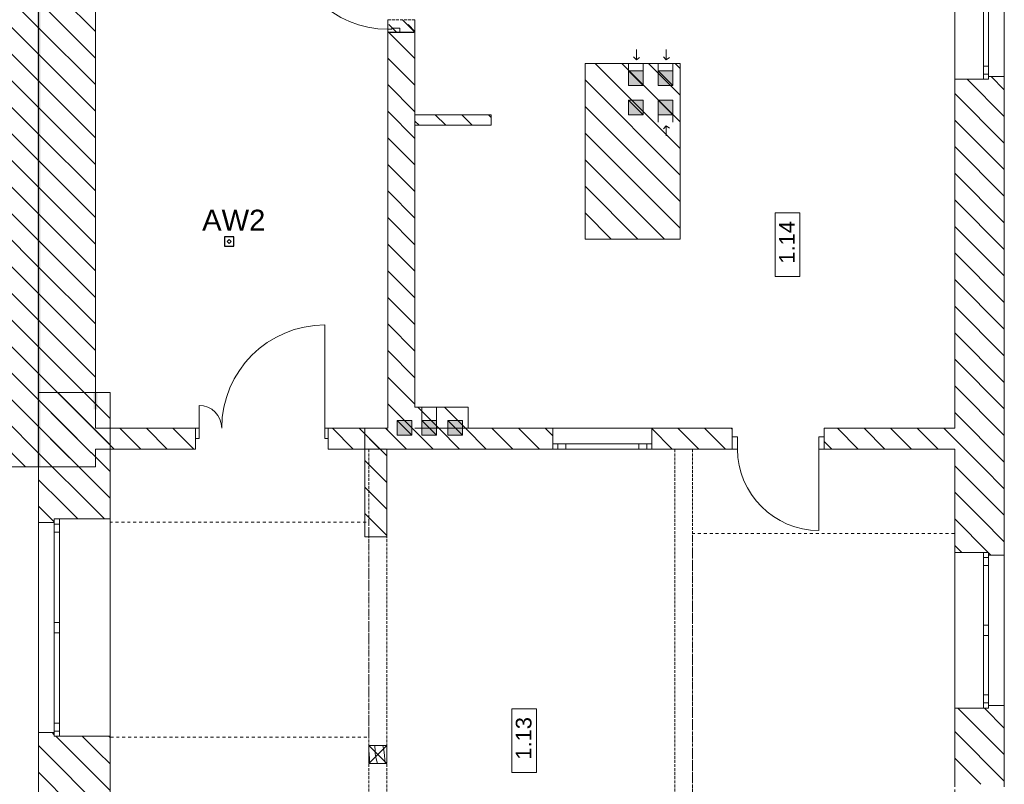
# Model space of a CAD drawing. Header units: millimetres. Extents: x -146116 to 602001, y -318793 to 100489.
# Tile 51 of 100: x 326729 to 336159, y -86861 to -79541. Entities that reach past the tile are written whole.
import ezdxf
from ezdxf.enums import TextEntityAlignment as Align

# ---------------------------------------------------------------- set-up
doc = ezdxf.new("R2010")
doc.units = ezdxf.units.MM
doc.header["$LTSCALE"] = 0.1
doc.header["$MEASUREMENT"] = 0
doc.linetypes.add('eks Rzut piętra I$0$Krawędzie ukryte', pattern=[391.222223, 282.222223, -109])
doc.linetypes.add('eks Rzut piętra I$0$Przerywana', pattern=[564.444447, 282.222223, -282.222223])
for name, color, linetype, lineweight in [('eks Rzut piętra I$0$Nowe_220-A Ściany_Nr_pióra__27', 8, 'Continuous', 25), ('eks Rzut piętra I$0$Nowe_320-W Umeblowanie_Nr_pióra__6', 8, 'Continuous', 13), ('eks Rzut piętra I$0$Nowe_Drzwi ARCHICAD_Nr_pióra__27', 8, 'Continuous', 25), ('eks Rzut piętra I$0$Nowe_Drzwi ARCHICAD_Nr_pióra__3', 8, 'Continuous', 13), ('eks Rzut piętra I$0$Nowe_Drzwi ARCHICAD_Nr_pióra__6', 8, 'Continuous', 13), ('eks Rzut piętra I$0$Nowe_Konstrukcja - Stropy_Nr_pióra__20', 8, 'Continuous', 13), ('eks Rzut piętra I$0$poziom_2 (1)_6_2D - Ogólne_Nr_pióra__1_Nr_pióra__7', 8, 'Continuous', 18), ('eks Rzut piętra I$0$poziom_2 (1)_6_2D - Ogólne_Nr_pióra__7_Nr_pióra__7', 8, 'Continuous', 18), ('eks Rzut piętra I$0$poziom_2 (1)_6_2D - Ogólne_Nr_pióra__81_Nr_pióra__6', 8, 'Continuous', 18), ('eks Rzut piętra I$0$poziom_2 (1)_6_Defpoints_Nr_pióra__7', 8, 'Continuous', 18), ('eks Rzut piętra I$0$poziom_2 (1)_6_Drzwi ArchiCAD_Nr_pióra__27_Nr_pióra__7', 8, 'Continuous', 18), ('eks Rzut piętra I$0$poziom_2 (1)_6_Drzwi ArchiCAD_Nr_pióra__81_Nr_pióra__6', 8, 'Continuous', 18), ('eks Rzut piętra I$0$poziom_2 (1)_6_Konstrukcja - Belki_Nr_pióra__1_Nr_pióra__7', 8, 'Continuous', 18), ('eks Rzut piętra I$0$poziom_2 (1)_6_Konstrukcja - Słupy_Nr_pióra__1_Nr_pióra__7', 8, 'Continuous', 18), ('eks Rzut piętra I$0$poziom_2 (1)_6_Konstrukcja - Słupy_Nr_pióra__81_Nr_pióra__6', 8, 'Continuous', 18), ('eks Rzut piętra I$0$poziom_2 (1)_6_Konstrukcja - Słupy_Nr_pióra__82_Nr_pióra__12', 8, 'Continuous', 18), ('eks Rzut piętra I$0$poziom_2 (1)_6_Konstrukcja - Ściany zew_Nr_pióra__107_Nr_pióra__12', 8, 'Continuous', 18), ('eks Rzut piętra I$0$poziom_2 (1)_6_Konstrukcja - Ściany zew_Nr_pióra__27_Nr_pióra__7', 8, 'Continuous', 18), ('eks Rzut piętra I$0$poziom_2 (1)_6_Metryczki pomieszczeń ArchiCADa_Nr_pióra__6_Nr_pióra__5', 8, 'Continuous', 18), ('eks Rzut piętra I$0$poziom_2 (1)_6_Okna ArchiCADa_Nr_pióra__101_Nr_pióra__252', 8, 'Continuous', 18), ('eks Rzut piętra I$0$poziom_2 (1)_6_Okna ArchiCADa_Nr_pióra__27_Nr_pióra__7', 8, 'Continuous', 18), ('eks Rzut piętra I$0$poziom_2 (1)_6_Okna ArchiCADa_Nr_pióra__81_Nr_pióra__6', 8, 'Continuous', 18), ('eks Rzut piętra I$0$poziom_2 (1)_6_P_Nr_pióra__250', 8, 'Continuous', 18)]:
    doc.layers.add(name, color=color, linetype=linetype, lineweight=lineweight)
for name, color, linetype in [('eks Rzut piętra I$0$Nowe_Drzwi ARCHICAD', 8, 'Continuous'), ('eks Rzut piętra I$0$poziom_2 (1)_6_2D - Ogólne_Nr_pióra__19', 8, 'Continuous'), ('LUXIONA', 92, 'Continuous'), ('REWIZJA_1', 6, 'Continuous')]:
    doc.layers.add(name, color=color, linetype=linetype)
doc.styles.add('ARIAL', font='arial.ttf')
doc.styles.add('eks Rzut piętra I$0$GENERATED_STYLE_1', font='arial.ttf')
pattern_1 = [(135, (247705.95, -72963.92), (127.2792, 127.2792), [])]

# ---------------------------------------------------------------- blocks, each defined once
blk = doc.blocks.new('eks Rzut piętra I$0$Drzwi 21')
at = {"layer": 'eks Rzut piętra I$0$Nowe_Drzwi ARCHICAD_Nr_pióra__27', "color": 7, "linetype": 'Continuous', "lineweight": 25}
for p, q in [((-500, 0), (-500, -115)), ((-500, 0), (-500, -115)), ((500, 0), (500, -115)), ((500, 0), (500, -115)), ((-500, -115), (-500, -250)), ((500, -115), (500, -250))]:
    blk.add_line(p, q, dxfattribs=at)
at = {"layer": 'eks Rzut piętra I$0$Nowe_Drzwi ARCHICAD_Nr_pióra__3', "color": 7, "linetype": 'Continuous', "lineweight": 13}
blk.add_arc((472, 0), 944, 90, 180, dxfattribs=at)
at = {"layer": 'eks Rzut piętra I$0$Nowe_Drzwi ARCHICAD_Nr_pióra__6', "color": 5, "linetype": 'Continuous', "lineweight": 13}
for p, q in [((432, 0), (432, 944)), ((432, 944), (472, 944)), ((472, 944), (472, 0)), ((-472, 0), (-500, 0)), ((-500, 0), (-500, -115)), ((-472, -40), (-472, 0)), ((472, 0), (432, 0)), ((500, 0), (472, 0)), ((472, 0), (472, -40)), ((500, -115), (500, 0)), ((-460, -40), (-472, -40)), ((-460, -115), (-460, -40)), ((472, -40), (460, -40)), ((460, -40), (460, -115)), ((-500, -115), (-460, -115)), ((460, -115), (500, -115))]:
    blk.add_line(p, q, dxfattribs=at)
blk = doc.blocks.new('eks Rzut piętra I')
at = {"layer": 'eks Rzut piętra I$0$poziom_2 (1)_6_2D - Ogólne_Nr_pióra__19', "linetype": 'Continuous', "lineweight": 0}
for points in [[(235153, -32790.9), (235120.1, -32790.9), (235120.1, -45242.2), (235153, -45242.2)], [(240785.7, -41453.8), (240785.7, -41593.8), (240925.7, -41593.8), (240925.7, -41453.8)], [(241071.4, -41453.8), (241071.4, -41593.8), (241211.4, -41593.8), (241211.4, -41453.8)], [(240785.7, -41733.9), (240785.7, -41873.9), (240925.7, -41873.9), (240925.7, -41733.9)], [(241071.4, -41733.9), (241071.4, -41873.9), (241211.4, -41873.9), (241211.4, -41733.9)], [(235698.6, -44694.9), (235698.6, -44538.9), (235663.2, -44538.9), (235663.2, -44694.9)], [(235823.9, -45072.9), (235823.9, -44874.8), (235819.2, -44874.8), (235819.2, -45072.9)], [(238267.2, -44875.3), (238253.2, -44875.3), (238253.2, -45072.8), (238267.2, -45072.8)], [(238571.8, -44801.4), (238571.8, -44941.4), (238711.8, -44941.4), (238711.8, -44801.4)], [(238736.4, -44879.9), (239249.1, -44879.9), (239249.1, -44869.9), (238736.4, -44869.9)], [(238807.1, -44801.4), (238807.1, -44941.4), (238947.1, -44941.4), (238947.1, -44801.4)], [(239055.6, -44801.4), (239055.6, -44941.4), (239195.6, -44941.4), (239195.6, -44801.4)], [(238467.8, -45079.1), (238467.8, -45066), (238263.9, -45066), (238263.9, -45079.1)]]:
    blk.add_hatch(color=256, dxfattribs=at).paths.add_polyline_path(points)
at = {"layer": 'eks Rzut piętra I$0$poziom_2 (1)_6_Konstrukcja - Ściany zew_Nr_pióra__107_Nr_pióra__12', "linetype": 'Continuous', "lineweight": 18}
h = blk.add_hatch(dxfattribs=at)
h.set_pattern_fill('BLOCZKI_CERAMICZNE_0006', color=256, angle=270, style=0, pattern_type=2)
h.set_pattern_definition(pattern_1)
h.paths.add_polyline_path([(234790.9, -32883.9), (234790.9, -44533.9), (235135.9, -44533.9), (235135.9, -32173.9)])
h = blk.add_hatch(dxfattribs=at)
h.set_pattern_fill('BLOCZKI_CERAMICZNE_0006', color=256, angle=270, style=0, pattern_type=2)
h.set_pattern_definition(pattern_1)
h.paths.add_polyline_path([(235135.9, -44873.9), (235680.9, -44873.9), (235680.9, -32793.9), (235135.9, -32793.9)])
h = blk.add_hatch(dxfattribs=at)
h.set_pattern_fill('BLOCZKI_CERAMICZNE_0006', color=256, angle=270, style=0, pattern_type=2)
h.set_pattern_definition(pattern_1)
h.paths.add_polyline_path([(238740.9, -44873.9), (238740.9, -40963.9), (238480.9, -40963.9), (238480.9, -44873.9)])
h = blk.add_hatch(dxfattribs=at)
h.set_pattern_fill('BLOCZKI_CERAMICZNE_0006', color=256, angle=270, style=0, pattern_type=2)
h.set_pattern_definition([(135, (247705.95, -74083.92), (127.2792, 127.2792), [])])
h.paths.add_polyline_path([(241280.9, -41383.9), (240370.9, -41383.9), (240370.9, -43063.9), (241280.9, -43063.9)])
h = blk.add_hatch(dxfattribs=at)
h.set_pattern_fill('BLOCZKI_CERAMICZNE_0006', color=256, angle=270, style=0, pattern_type=2)
h.set_pattern_definition(pattern_1)
h.paths.add_polyline_path([(243910.9, -45243.9), (244385.9, -45243.9), (244385.9, -41508.9), (244235.9, -41508.9), (244235.9, -41533.9), (243910.9, -41533.9)])
h = blk.add_hatch(dxfattribs=at)
h.set_pattern_fill('BLOCZKI_CERAMICZNE_0006', color=256, angle=270, style=0, pattern_type=2)
h.set_pattern_definition([(135, (247705.95, -74834.59), (127.2792, 127.2792), [])])
h.paths.add_polyline_path([(238740.9, -41974.6), (239470.9, -41974.6), (239470.9, -41874.6), (238740.9, -41874.6)])
h = blk.add_hatch(dxfattribs=at)
h.set_pattern_fill('BLOCZKI_CERAMICZNE_0006', color=256, angle=270, style=0, pattern_type=2)
h.set_pattern_definition(pattern_1)
h.paths.add_polyline_path([(231540.9, -45243.9), (235135.9, -45243.9), (235820.9, -44533.9), (231565.9, -44533.9), (231565.9, -44943.9), (231540.9, -44943.9)])
h = blk.add_hatch(dxfattribs=at)
h.set_pattern_fill('BLOCZKI_CERAMICZNE_0006', color=256, angle=270, style=0, pattern_type=2)
h.set_pattern_definition(pattern_1)
h.paths.add_polyline_path([(235820.9, -45593.9), (235820.9, -44533.9), (235135.9, -45243.9), (235135.9, -45593.9)])
h = blk.add_hatch(dxfattribs=at)
h.set_pattern_fill('BLOCZKI_CERAMICZNE_0006', color=256, angle=270, style=0, pattern_type=2)
h.set_pattern_definition(pattern_1)
h.paths.add_polyline_path([(239250.9, -44673.9), (238740.9, -44673.9), (238740.9, -44873.9), (239250.9, -44873.9)])
h = blk.add_hatch(dxfattribs=at)
h.set_pattern_fill('BLOCZKI_CERAMICZNE_0006', color=256, angle=270, style=0, pattern_type=2)
h.set_pattern_definition(pattern_1)
h.paths.add_polyline_path([(235135.9, -45073.9), (236640.9, -45073.9), (236640.9, -44873.9), (235135.9, -44873.9)])
h = blk.add_hatch(dxfattribs=at)
h.set_pattern_fill('BLOCZKI_CERAMICZNE_0006', color=256, angle=270, style=0, pattern_type=2)
h.set_pattern_definition(pattern_1)
h.paths.add_polyline_path([(237910.9, -45073.9), (238480.9, -45073.9), (238480.9, -44873.9), (237910.9, -44873.9)])
h = blk.add_hatch(dxfattribs=at)
h.set_pattern_fill('BLOCZKI_CERAMICZNE_0006', color=256, angle=270, style=0, pattern_type=2)
h.set_pattern_definition(pattern_1)
h.paths.add_polyline_path([(238470.9, -45073.9), (240060.9, -45073.9), (240060.9, -44873.9), (238260.9, -44873.9)])
h = blk.add_hatch(dxfattribs=at)
h.set_pattern_fill('BLOCZKI_CERAMICZNE_0006', color=256, angle=270, style=0, pattern_type=2)
h.set_pattern_definition(pattern_1)
h.paths.add_polyline_path([(238470.9, -45913.9), (238470.9, -45073.9), (238260.9, -44873.9), (238260.9, -45913.9)])
h = blk.add_hatch(dxfattribs=at)
h.set_pattern_fill('BLOCZKI_CERAMICZNE_0006', color=256, angle=270, style=0, pattern_type=2)
h.set_pattern_definition(pattern_1)
h.paths.add_polyline_path([(241010.9, -45073.9), (241780.9, -45073.9), (241780.9, -44873.9), (241010.9, -44873.9)])
h = blk.add_hatch(dxfattribs=at)
h.set_pattern_fill('BLOCZKI_CERAMICZNE_0006', color=256, angle=270, style=0, pattern_type=2)
h.set_pattern_definition(pattern_1)
h.paths.add_polyline_path([(242660.9, -45073.9), (243910.9, -45073.9), (243910.9, -44873.9), (242660.9, -44873.9)])
h = blk.add_hatch(dxfattribs=at)
h.set_pattern_fill('BLOCZKI_CERAMICZNE_0006', color=256, angle=270, style=0, pattern_type=2)
h.set_pattern_definition(pattern_1)
h.paths.add_polyline_path([(235135.9, -45243.9), (235680.9, -45243.9), (235680.9, -45073.9), (235135.9, -45073.9)])
h = blk.add_hatch(dxfattribs=at)
h.set_pattern_fill('BLOCZKI_CERAMICZNE_0006', color=256, angle=270, style=0, pattern_type=2)
h.set_pattern_definition(pattern_1)
h.paths.add_polyline_path([(244385.9, -45743.9), (244385.9, -45243.9), (243910.9, -45243.9), (243910.9, -45743.9)])
h = blk.add_hatch(dxfattribs=at)
h.set_pattern_fill('BLOCZKI_CERAMICZNE_0006', color=256, angle=270, style=0, pattern_type=2)
h.set_pattern_definition(pattern_1)
h.paths.add_polyline_path([(235285.9, -45778.9), (235285.9, -45743.9), (235820.9, -45743.9), (235820.9, -45593.9), (235135.9, -45593.9), (235135.9, -45778.9)])
h = blk.add_hatch(dxfattribs=at)
h.set_pattern_fill('BLOCZKI_CERAMICZNE_0006', color=256, angle=270, style=0, pattern_type=2)
h.set_pattern_definition(pattern_1)
h.paths.add_polyline_path([(244385.9, -46088.9), (244385.9, -45743.9), (243910.9, -45743.9), (243910.9, -46063.9), (244235.9, -46063.9), (244235.9, -46088.9)])
h = blk.add_hatch(dxfattribs=at)
h.set_pattern_fill('BLOCZKI_CERAMICZNE_0006', color=256, angle=270, style=0, pattern_type=2)
h.set_pattern_definition(pattern_1)
h.paths.add_polyline_path([(244385.9, -48308.9), (244385.9, -47528.9), (244235.9, -47528.9), (244235.9, -47553.9), (243910.9, -47553.9), (243910.9, -48283.9), (244235.9, -48283.9), (244235.9, -48308.9)])
h = blk.add_hatch(dxfattribs=at)
h.set_pattern_fill('BLOCZKI_CERAMICZNE_0006', color=256, angle=270, style=0, pattern_type=2)
h.set_pattern_definition(pattern_1)
h.paths.add_polyline_path([(235820.9, -47973.9), (235820.9, -47823.9), (235285.9, -47823.9), (235285.9, -47788.9), (235135.9, -47788.9), (235135.9, -47973.9)])
h = blk.add_hatch(dxfattribs=at)
h.set_pattern_fill('BLOCZKI_CERAMICZNE_0006', color=256, angle=270, style=0, pattern_type=2)
h.set_pattern_definition(pattern_1)
h.paths.add_polyline_path([(235820.9, -50432.9), (235820.9, -47973.9), (235135.9, -47973.9), (235135.9, -50432.9)])
at = {"layer": 'eks Rzut piętra I$0$Nowe_220-A Ściany_Nr_pióra__27', "linetype": 'Continuous', "lineweight": 25}
for p, q in [((238480.9, -41083.9), (238595.9, -41083.9)), ((238595.9, -41083.9), (238730.9, -41083.9))]:
    blk.add_line(p, q, dxfattribs=at)
at = {"layer": 'eks Rzut piętra I$0$Nowe_Konstrukcja - Stropy_Nr_pióra__20', "linetype": 'eks Rzut piętra I$0$Krawędzie ukryte', "lineweight": 13}
for p, q in [((238480.9, -41082.9), (238480.9, -40963.9)), ((238480.9, -40963.9), (238740.9, -40963.9)), ((238740.9, -40963.9), (238740.9, -41082.9)), ((238740.9, -41082.9), (238480.9, -41082.9))]:
    blk.add_line(p, q, dxfattribs=at)
at = {"layer": 'eks Rzut piętra I$0$Nowe_Konstrukcja - Stropy_Nr_pióra__20', "linetype": 'Continuous', "lineweight": 13}
for p, q in [((238491.2, -41009.7), (238564.3, -41082.9)), ((238675, -41009.7), (238740.9, -41075.7))]:
    blk.add_line(p, q, dxfattribs=at)
at = {"layer": 'eks Rzut piętra I$0$poziom_2 (1)_6_2D - Ogólne_Nr_pióra__1_Nr_pióra__7', "linetype": 'Continuous', "lineweight": 18}
for p, q in [((240785.7, -41511.4), (240785.7, -41383.9)), ((240925.7, -41511.4), (240925.7, -41383.9)), ((241071.4, -41511.4), (241071.4, -41383.9)), ((241211.4, -41511.4), (241211.4, -41383.9)), ((241071.4, -41581.2), (241071.4, -41453.8)), ((241211.4, -41581.2), (241211.4, -41453.8)), ((241071.4, -41816.5), (241071.4, -41943.9)), ((241211.4, -41816.5), (241211.4, -41943.9)), ((238807.1, -44801.4), (238807.1, -44673.9)), ((238947.1, -44801.4), (238947.1, -44673.9))]:
    blk.add_line(p, q, dxfattribs=at)
at = {"layer": 'eks Rzut piętra I$0$poziom_2 (1)_6_2D - Ogólne_Nr_pióra__1_Nr_pióra__7', "linetype": 'Continuous', "lineweight": 18, "flags": 128}
for points in [[(240785.7, -41453.8), (240925.7, -41453.8), (240925.7, -41593.8), (240785.7, -41593.8)], [(241071.4, -41453.8), (241211.4, -41453.8), (241211.4, -41593.8), (241071.4, -41593.8)], [(240785.7, -41733.9), (240925.7, -41733.9), (240925.7, -41873.9), (240785.7, -41873.9)], [(241071.4, -41733.9), (241211.4, -41733.9), (241211.4, -41873.9), (241071.4, -41873.9)], [(238571.8, -44801.4), (238711.8, -44801.4), (238711.8, -44941.4), (238571.8, -44941.4)], [(238807.1, -44801.4), (238947.1, -44801.4), (238947.1, -44941.4), (238807.1, -44941.4)], [(239055.6, -44801.4), (239195.6, -44801.4), (239195.6, -44941.4), (239055.6, -44941.4)]]:
    blk.add_lwpolyline(points, close=True, dxfattribs=at)
at = {"layer": 'eks Rzut piętra I$0$poziom_2 (1)_6_2D - Ogólne_Nr_pióra__7_Nr_pióra__7', "linetype": 'Continuous', "lineweight": 18}
for p, q in [((240785.7, -41453.8), (240925.7, -41593.8)), ((241071.4, -41453.8), (241211.4, -41593.8)), ((240785.7, -41733.9), (240925.7, -41873.9)), ((241071.4, -41733.9), (241211.4, -41873.9)), ((238571.8, -44801.4), (238711.8, -44941.4)), ((238807.1, -44801.4), (238947.1, -44941.4)), ((239055.6, -44801.4), (239195.6, -44941.4))]:
    blk.add_line(p, q, dxfattribs=at)
at = {"layer": 'eks Rzut piętra I$0$poziom_2 (1)_6_2D - Ogólne_Nr_pióra__7_Nr_pióra__7', "linetype": 'Continuous', "lineweight": 18, "flags": 128}
for points in [[(240862.1, -41250.7), (240862.1, -41348.1), (240835.2, -41319.5), (240862.1, -41348.1), (240892.3, -41324.6)], [(241147.7, -41250.7), (241147.7, -41348.1), (241120.9, -41319.5), (241147.7, -41348.1), (241177.9, -41324.6)], [(241147.7, -42077.1), (241147.7, -41979.8), (241120.9, -42008.3), (241147.7, -41979.8), (241177.9, -42003.3)]]:
    blk.add_lwpolyline(points, dxfattribs=at)
at = {"layer": 'eks Rzut piętra I$0$poziom_2 (1)_6_2D - Ogólne_Nr_pióra__81_Nr_pióra__6', "linetype": 'eks Rzut piętra I$0$Przerywana', "lineweight": 18, "flags": 128}
for points in [[(238300.9, -47833.9), (238300.9, -45773.9), (235820.9, -45773.9), (235820.9, -47833.9)], [(243910.9, -49943.9), (243910.9, -45883.9), (241400.9, -45883.9), (241400.9, -49943.9)]]:
    blk.add_lwpolyline(points, close=True, dxfattribs=at)
at = {"layer": 'eks Rzut piętra I$0$poziom_2 (1)_6_Defpoints_Nr_pióra__7', "linetype": 'Continuous', "lineweight": 18}
for p, q in [((240464.7, -41383.9), (240464.7, -41383.9)), ((238740.9, -41874.6), (238740.9, -41874.5)), ((241280.9, -42582.8), (241280.9, -42582.7)), ((238740.9, -42850.6), (238740.9, -42850.6)), ((240370.9, -43063.9), (240370.9, -43063.9)), ((240464.7, -43063.9), (240464.7, -43063.9)), ((240464.7, -43063.9), (240464.7, -43063.9)), ((241280.9, -43063.9), (241280.9, -43063.9)), ((243910.9, -43334.8), (243910.9, -43334.8)), ((238740.9, -44673.9), (238740.9, -44673.9)), ((238834.7, -44873.9), (238834.7, -44873.9)), ((243910.9, -44873.9), (243910.9, -44873.9))]:
    blk.add_line(p, q, dxfattribs=at)
at = {"layer": 'eks Rzut piętra I$0$poziom_2 (1)_6_Drzwi ArchiCAD_Nr_pióra__27_Nr_pióra__7', "linetype": 'Continuous', "lineweight": 18}
for p, q in [((236640.9, -44873.9), (236640.9, -44973.9)), ((237910.9, -44873.9), (237910.9, -44973.9)), ((241780.9, -45073.9), (241780.9, -44958.9)), ((242660.9, -45073.9), (242660.9, -44958.9))]:
    blk.add_line(p, q, dxfattribs=at)
at = {"layer": 'eks Rzut piętra I$0$poziom_2 (1)_6_Drzwi ArchiCAD_Nr_pióra__81_Nr_pióra__6', "linetype": 'Continuous', "lineweight": 18}
for p, q in [((237878.9, -44873.9), (237878.9, -43885.9)), ((236672.9, -44873.9), (236672.9, -44655.9)), ((236672.9, -44873.9), (236640.9, -44873.9)), ((236640.9, -44873.9), (236640.9, -44973.9)), ((236672.9, -44973.9), (236672.9, -44873.9)), ((237910.9, -44873.9), (237878.9, -44873.9)), ((237878.9, -44873.9), (237878.9, -44973.9)), ((237910.9, -44973.9), (237910.9, -44873.9)), ((236640.9, -44973.9), (236672.9, -44973.9)), ((237878.9, -44973.9), (237910.9, -44973.9)), ((241780.9, -44958.9), (241830.9, -44958.9)), ((241780.9, -45073.9), (241780.9, -44958.9)), ((241830.9, -44958.9), (241830.9, -45073.9)), ((242610.9, -45073.9), (242610.9, -44958.9)), ((242610.9, -44958.9), (242660.9, -44958.9)), ((242660.9, -44958.9), (242660.9, -45073.9)), ((241830.9, -45073.9), (241780.9, -45073.9)), ((242660.9, -45073.9), (242610.9, -45073.9)), ((242610.9, -45073.9), (242610.9, -45853.9))]:
    blk.add_line(p, q, dxfattribs=at)
for centre, radius, start, end in [((237878.9, -44873.9), 988, 90, 180), ((236672.9, -44873.9), 218, 0, 90), ((242610.9, -45073.9), 780, 180, 270)]:
    blk.add_arc(centre, radius, start, end, dxfattribs=at)
at = {"layer": 'eks Rzut piętra I$0$poziom_2 (1)_6_Konstrukcja - Belki_Nr_pióra__1_Nr_pióra__7', "linetype": 'eks Rzut piętra I$0$Krawędzie ukryte', "lineweight": 18}
for p, q in [((238470.9, -45073.9), (238300.9, -45073.9)), ((238300.9, -54142.9), (238300.9, -45073.9)), ((238470.9, -54142.9), (238470.9, -45073.9)), ((241400.9, -45073.9), (241230.9, -45073.9)), ((241230.9, -54142.9), (241230.9, -45073.9)), ((241400.9, -54142.9), (241400.9, -45073.9))]:
    blk.add_line(p, q, dxfattribs=at)
at = {"layer": 'eks Rzut piętra I$0$poziom_2 (1)_6_Konstrukcja - Słupy_Nr_pióra__1_Nr_pióra__7', "linetype": 'Continuous', "lineweight": 18, "flags": 128}
blk.add_lwpolyline([(238470.9, -48083.9), (238470.9, -47913.9), (238300.9, -47913.9), (238300.9, -48083.9)], close=True, dxfattribs=at)
at = {"layer": 'eks Rzut piętra I$0$poziom_2 (1)_6_Konstrukcja - Słupy_Nr_pióra__81_Nr_pióra__6', "linetype": 'Continuous', "lineweight": 18}
for p, q in [((238470.9, -48083.9), (238300.9, -47913.9)), ((238470.9, -47913.9), (238300.9, -48083.9))]:
    blk.add_line(p, q, dxfattribs=at)
at = {"layer": 'eks Rzut piętra I$0$poziom_2 (1)_6_Konstrukcja - Słupy_Nr_pióra__82_Nr_pióra__12', "linetype": 'Continuous', "lineweight": 18}
for p, q in [((238301.8, -47985.1), (238300.9, -47967.9)), ((238305.2, -48042.1), (238301.8, -47985.1)), ((238357.1, -47926.2), (238356.4, -47913.9)), ((238358.7, -47952.8), (238357.1, -47926.2)), ((238360.6, -47979.3), (238358.7, -47952.8)), ((238360.9, -47987.2), (238360.6, -47979.3)), ((238361.6, -47995.1), (238360.9, -47987.2)), ((238362.5, -48002.9), (238361.6, -47995.1)), ((238434.6, -47913.9), (238442.4, -47956.8)), ((238442.4, -47956.8), (238448.8, -48003.4)), ((238308.1, -48083.9), (238305.2, -48042.1)), ((238363.7, -48010.7), (238362.5, -48002.9)), ((238365.1, -48018.5), (238363.7, -48010.7)), ((238366.8, -48026.2), (238365.1, -48018.5)), ((238368.8, -48033.9), (238366.8, -48026.2)), ((238371.1, -48041.4), (238368.8, -48033.9)), ((238383.1, -48083.9), (238371.1, -48041.4)), ((238448.8, -48003.4), (238453, -48050.2)), ((238453, -48050.2), (238454.6, -48083.9))]:
    blk.add_line(p, q, dxfattribs=at)
at = {"layer": 'eks Rzut piętra I$0$poziom_2 (1)_6_Konstrukcja - Ściany zew_Nr_pióra__27_Nr_pióra__7', "linetype": 'Continuous', "lineweight": 18}
for p, q in [((244185.9, -41533.9), (243910.9, -41533.9)), ((244235.9, -41533.9), (244185.9, -41533.9)), ((244385.9, -41508.9), (244235.9, -41508.9)), ((244235.9, -41508.9), (244235.9, -41533.9)), ((236640.9, -44873.9), (236640.9, -44973.9)), ((237910.9, -44873.9), (237910.9, -44973.9)), ((240060.9, -45023.9), (240060.9, -44873.9)), ((241010.9, -45023.9), (241010.9, -44873.9)), ((241780.9, -44958.9), (241780.9, -44873.9)), ((242660.9, -44958.9), (242660.9, -44873.9)), ((236640.9, -44973.9), (236640.9, -45073.9)), ((237910.9, -44973.9), (237910.9, -45073.9)), ((241780.9, -45073.9), (241780.9, -44958.9)), ((242660.9, -45073.9), (242660.9, -44958.9)), ((240060.9, -45073.9), (240060.9, -45023.9)), ((241010.9, -45073.9), (241010.9, -45023.9)), ((235135.9, -45778.9), (235285.9, -45778.9)), ((235285.9, -45778.9), (235285.9, -45743.9)), ((235285.9, -45743.9), (235335.9, -45743.9)), ((235335.9, -45743.9), (235820.9, -45743.9)), ((244185.9, -46063.9), (243910.9, -46063.9)), ((244235.9, -46063.9), (244185.9, -46063.9)), ((244235.9, -46088.9), (244235.9, -46063.9)), ((244385.9, -46088.9), (244235.9, -46088.9)), ((244385.9, -47528.9), (244235.9, -47528.9)), ((244235.9, -47528.9), (244235.9, -47553.9)), ((244185.9, -47553.9), (243910.9, -47553.9)), ((244235.9, -47553.9), (244185.9, -47553.9)), ((235135.9, -47788.9), (235285.9, -47788.9)), ((235285.9, -47788.9), (235285.9, -47823.9)), ((235285.9, -47823.9), (235335.9, -47823.9)), ((235335.9, -47823.9), (235820.9, -47823.9))]:
    blk.add_line(p, q, dxfattribs=at)
at = {"layer": 'eks Rzut piętra I$0$poziom_2 (1)_6_Konstrukcja - Ściany zew_Nr_pióra__27_Nr_pióra__7', "linetype": 'Continuous', "lineweight": 18, "flags": 128}
for points in [[(235135.9, -32793.9), (235135.9, -44873.9)], [(235135.9, -44533.9), (235135.9, -32793.9)], [(235680.9, -44873.9), (235680.9, -32793.9)], [(238480.9, -40963.9), (238480.9, -44873.9)], [(238740.9, -44673.9), (238740.9, -40963.9)], [(241280.9, -41383.9), (240370.9, -41383.9)], [(240370.9, -41383.9), (240370.9, -43063.9)], [(241280.9, -43063.9), (241280.9, -41383.9)], [(243910.9, -41533.9), (243910.9, -44873.9)], [(244385.9, -45243.9), (244385.9, -41508.9)], [(239470.9, -41874.6), (238740.9, -41874.6)], [(239470.9, -41874.6), (239470.9, -41974.6)], [(238740.9, -41974.6), (239470.9, -41974.6)], [(240370.9, -43063.9), (241280.9, -43063.9)], [(235820.9, -44533.9), (235135.9, -44533.9)], [(235820.9, -45593.9), (235820.9, -44533.9)], [(239250.9, -44673.9), (238740.9, -44673.9)], [(239250.9, -44873.9), (239250.9, -44673.9)], [(235135.9, -44873.9), (235135.9, -45073.9)], [(236640.9, -44873.9), (235680.9, -44873.9)], [(238480.9, -44873.9), (237910.9, -44873.9)], [(238480.9, -44873.9), (238260.9, -44873.9)], [(238260.9, -44873.9), (238260.9, -45913.9)], [(240060.9, -44873.9), (238740.9, -44873.9)], [(238740.9, -44873.9), (239250.9, -44873.9)], [(241780.9, -44873.9), (241010.9, -44873.9)], [(243910.9, -44873.9), (242660.9, -44873.9)], [(235135.9, -45073.9), (235135.9, -45243.9)], [(235680.9, -45243.9), (235680.9, -45073.9)], [(235680.9, -45073.9), (236640.9, -45073.9)], [(237910.9, -45073.9), (238480.9, -45073.9)], [(238470.9, -45073.9), (240060.9, -45073.9)], [(238470.9, -45913.9), (238470.9, -45073.9)], [(241010.9, -45073.9), (241780.9, -45073.9)], [(242660.9, -45073.9), (243910.9, -45073.9)], [(243910.9, -45073.9), (243910.9, -45243.9)], [(231540.9, -45243.9), (235135.9, -45243.9)], [(235135.9, -45243.9), (235680.9, -45243.9)], [(235135.9, -45243.9), (235135.9, -45593.9)], [(243910.9, -45243.9), (243910.9, -45743.9)], [(244385.9, -45743.9), (244385.9, -45243.9)], [(235135.9, -45593.9), (235135.9, -45778.9)], [(235820.9, -45743.9), (235820.9, -45593.9)], [(243910.9, -45743.9), (243910.9, -46063.9)], [(244385.9, -46088.9), (244385.9, -45743.9)], [(238260.9, -45913.9), (238470.9, -45913.9)], [(244385.9, -48308.9), (244385.9, -47528.9)], [(243910.9, -47553.9), (243910.9, -48283.9)], [(235135.9, -47788.9), (235135.9, -47973.9)], [(235820.9, -47973.9), (235820.9, -47823.9)], [(235135.9, -47973.9), (235135.9, -50432.9)], [(235820.9, -50432.9), (235820.9, -47973.9)]]:
    blk.add_lwpolyline(points, dxfattribs=at)
at = {"layer": 'eks Rzut piętra I$0$poziom_2 (1)_6_Metryczki pomieszczeń ArchiCADa_Nr_pióra__6_Nr_pióra__5', "linetype": 'Continuous', "lineweight": 18}
for p, q in [((242192.2, -43421.8), (242192.2, -42811.7)), ((242192.2, -42811.7), (242427.9, -42811.7)), ((242427.9, -42811.7), (242427.9, -43421.8)), ((242427.9, -43421.8), (242192.2, -43421.8)), ((239669.8, -48170.7), (239669.8, -47560.7)), ((239669.8, -47560.7), (239905.5, -47560.7)), ((239905.5, -47560.7), (239905.5, -48170.7)), ((239905.5, -48170.7), (239669.8, -48170.7))]:
    blk.add_line(p, q, dxfattribs=at)
at = {"layer": 'eks Rzut piętra I$0$poziom_2 (1)_6_Okna ArchiCADa_Nr_pióra__101_Nr_pióra__252', "linetype": 'Continuous', "lineweight": 18}
for p, q in [((244235.9, -41408.9), (244185.9, -41408.9)), ((244185.9, -41408.9), (244185.9, -41533.9)), ((244235.9, -41533.9), (244235.9, -41408.9)), ((240185.9, -45023.9), (240060.9, -45023.9)), ((240060.9, -45073.9), (240185.9, -45073.9)), ((240185.9, -45073.9), (240185.9, -45023.9)), ((241010.9, -45023.9), (240885.9, -45023.9)), ((240885.9, -45023.9), (240885.9, -45073.9)), ((240885.9, -45073.9), (241010.9, -45073.9)), ((235285.9, -45743.9), (235285.9, -45868.9)), ((235335.9, -45868.9), (235335.9, -45743.9)), ((235285.9, -45868.9), (235335.9, -45868.9)), ((244185.9, -46063.9), (244185.9, -46188.9)), ((244235.9, -46188.9), (244235.9, -46063.9)), ((244185.9, -46188.9), (244235.9, -46188.9)), ((235335.9, -46733.9), (235285.9, -46733.9)), ((235285.9, -46733.9), (235285.9, -46783.9)), ((235335.9, -46783.9), (235335.9, -46733.9)), ((244235.9, -46758.9), (244185.9, -46758.9)), ((244185.9, -46758.9), (244185.9, -46808.9)), ((244235.9, -46808.9), (244235.9, -46758.9)), ((235285.9, -46783.9), (235285.9, -46833.9)), ((235285.9, -46833.9), (235335.9, -46833.9)), ((235335.9, -46833.9), (235335.9, -46783.9)), ((244185.9, -46808.9), (244185.9, -46858.9)), ((244185.9, -46858.9), (244235.9, -46858.9)), ((244235.9, -46858.9), (244235.9, -46808.9)), ((244235.9, -47428.9), (244185.9, -47428.9)), ((244185.9, -47428.9), (244185.9, -47553.9)), ((244235.9, -47553.9), (244235.9, -47428.9)), ((235335.9, -47698.9), (235285.9, -47698.9)), ((235285.9, -47698.9), (235285.9, -47823.9)), ((235335.9, -47823.9), (235335.9, -47698.9))]:
    blk.add_line(p, q, dxfattribs=at)
at = {"layer": 'eks Rzut piętra I$0$poziom_2 (1)_6_Okna ArchiCADa_Nr_pióra__27_Nr_pióra__7', "linetype": 'Continuous', "lineweight": 18}
for p, q in [((244235.9, -41533.9), (244185.9, -41533.9)), ((244235.9, -41508.9), (244235.9, -41533.9)), ((240060.9, -45073.9), (240060.9, -45023.9)), ((241010.9, -45073.9), (241010.9, -45023.9)), ((235285.9, -45743.9), (235335.9, -45743.9)), ((235285.9, -45778.9), (235285.9, -45743.9)), ((244235.9, -46063.9), (244185.9, -46063.9)), ((244235.9, -46088.9), (244235.9, -46063.9)), ((244235.9, -47528.9), (244235.9, -47553.9)), ((244235.9, -47553.9), (244185.9, -47553.9)), ((235285.9, -47788.9), (235285.9, -47823.9)), ((235285.9, -47823.9), (235335.9, -47823.9))]:
    blk.add_line(p, q, dxfattribs=at)
at = {"layer": 'eks Rzut piętra I$0$poziom_2 (1)_6_Okna ArchiCADa_Nr_pióra__81_Nr_pióra__6', "linetype": 'Continuous', "lineweight": 18}
for p, q in [((243910.9, -40033.9), (243910.9, -41533.9)), ((244385.9, -40058.9), (244385.9, -41508.9)), ((244185.9, -40833.9), (244185.9, -41408.9)), ((244235.9, -41408.9), (244235.9, -40833.9)), ((244235.9, -41483.9), (244185.9, -41483.9)), ((241010.9, -44873.9), (240060.9, -44873.9)), ((241010.9, -45073.9), (240060.9, -45073.9)), ((240110.9, -45073.9), (240110.9, -45023.9)), ((240885.9, -45023.9), (240185.9, -45023.9)), ((240185.9, -45073.9), (240885.9, -45073.9)), ((240960.9, -45073.9), (240960.9, -45023.9)), ((235135.9, -47788.9), (235135.9, -45778.9)), ((235285.9, -45793.9), (235335.9, -45793.9)), ((235820.9, -47823.9), (235820.9, -45743.9)), ((235285.9, -45868.9), (235285.9, -46733.9)), ((235335.9, -46733.9), (235335.9, -45868.9)), ((243910.9, -46063.9), (243910.9, -47553.9)), ((244235.9, -46113.9), (244185.9, -46113.9)), ((244385.9, -46088.9), (244385.9, -47528.9)), ((244185.9, -46188.9), (244185.9, -46758.9)), ((244235.9, -46758.9), (244235.9, -46188.9)), ((235285.9, -46833.9), (235285.9, -47698.9)), ((235335.9, -47698.9), (235335.9, -46833.9)), ((244185.9, -46858.9), (244185.9, -47428.9)), ((244235.9, -47428.9), (244235.9, -46858.9)), ((244235.9, -47503.9), (244185.9, -47503.9)), ((235285.9, -47773.9), (235335.9, -47773.9))]:
    blk.add_line(p, q, dxfattribs=at)
at = {"layer": 'eks Rzut piętra I$0$poziom_2 (1)_6_P_Nr_pióra__250', "linetype": 'Continuous', "lineweight": 18}
blk.add_line((241010.9, -43063.9), (240370.9, -43063.9), dxfattribs=at)
at = {"layer": 'eks Rzut piętra I$0$Nowe_Drzwi ARCHICAD', "linetype": 'Continuous', "lineweight": 13, "zscale": 1000, "rotation": 90}
blk.add_blockref('eks Rzut piętra I$0$Drzwi 21', (238480.9, -40583.9), dxfattribs=at)
at = {"layer": 'eks Rzut piętra I$0$Nowe_320-W Umeblowanie_Nr_pióra__6', "linetype": 'Continuous', "lineweight": 13, "style": 'eks Rzut piętra I$0$GENERATED_STYLE_1'}
blk.add_attdef('Hydrant', text='', height=120, rotation=180, dxfattribs=at).set_placement((238684.1, -61499.3), align=Align.MIDDLE_CENTER)
at = {"layer": 'eks Rzut piętra I$0$poziom_2 (1)_6_Metryczki pomieszczeń ArchiCADa_Nr_pióra__6_Nr_pióra__5', "linetype": 'Continuous', "lineweight": 18, "char_height": 150, "attachment_point": 1, "rotation": 90, "style": 'eks Rzut piętra I$0$GENERATED_STYLE_1'}
for s, insert in [('\\A1;1.14', (242229.5, -43299)), ('\\A1;1.13', (239707.1, -48047.9))]:
    blk.add_mtext(s, dxfattribs=dict(at, insert=insert))
blk = doc.blocks.new('LUXIONA - LVNO')
at = {"layer": 'LUXIONA', "color": 1, "lineweight": -2}
for p, q in [((9, 9), (0, 9)), ((0, 9), (0, 0)), ((0, 0), (9, 0)), ((9, 0), (9, 9))]:
    blk.add_line(p, q, dxfattribs=at)
blk.add_lwpolyline([(4.48, 6.3), (2.62, 4.45), (4.48, 2.6), (6.33, 4.45)], close=True, dxfattribs=at)
at = {"layer": 'LUXIONA', "color": 1, "style": 'ARIAL', "flags": 4}
for tag, p in [('TYP', (-13.79, 32.2, -23.7)), ('OBW', (-19.09, -28.02, -23.7))]:
    blk.add_attdef(tag, p, '', height=20, dxfattribs=at)

msp = doc.modelspace()

# ---------------------------------------------------------------- block references
at = {"layer": 'REWIZJA_1'}
msp.add_blockref('eks Rzut piętra I', (91773.1, -38577), dxfattribs=at)

# ---------------------------------------------------------------- next in the draw order: block references
at = {"layer": 'LUXIONA'}
ref = msp.add_blockref('LUXIONA - LVNO', (328690.9, -81708.8), dxfattribs=dict(at, xscale=10, yscale=10, zscale=10))
ref.add_attrib('TYP', 'AW2', (328476.1, -81559.8, -237), dxfattribs={"color": 1, "height": 200, "style": 'ARIAL'})

doc.saveas('drawing.dxf')
